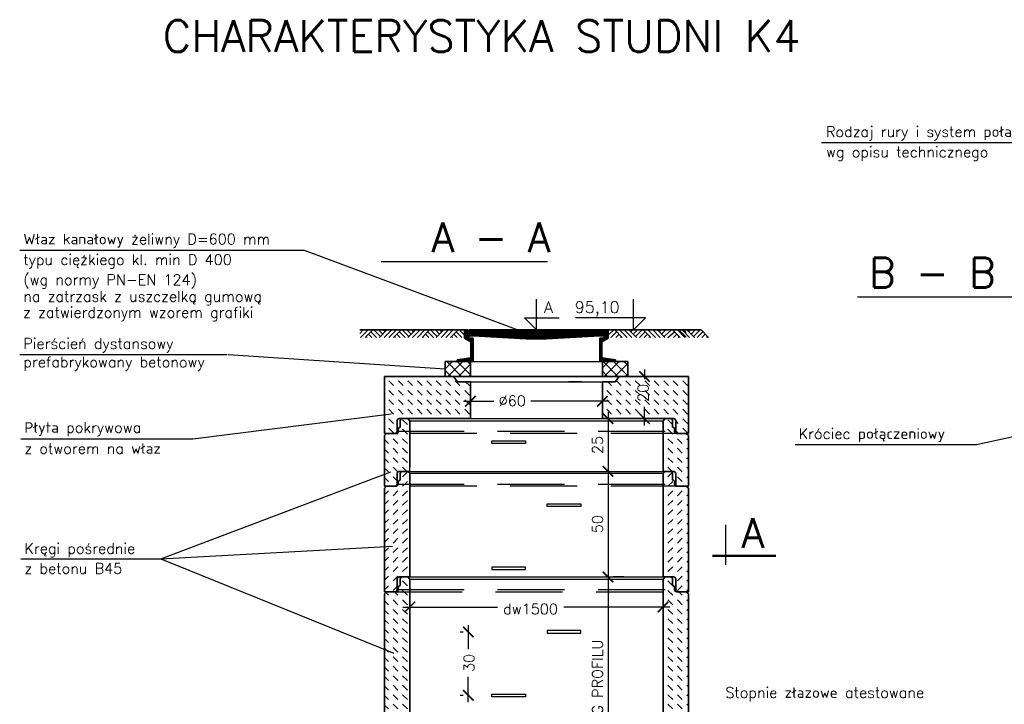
# Model space of a CAD drawing. Header units: millimetres. Extents: x 486 to 2078, y -150 to 500.
# Tile 5 of 6: x 1353 to 1819, y 176 to 500. Entities that reach past the tile are written whole.
import ezdxf

# ---------------------------------------------------------------- set-up
doc = ezdxf.new("R2010")
doc.units = ezdxf.units.MM
doc.header["$LTSCALE"] = 5
doc.linetypes.add('DASHED2', pattern=[9.525, 6.35, -3.175])
for name, color, linetype in [('KRESKOWANIE', 2, 'Continuous'), ('OBRYS_20', 7, 'Continuous'), ('OBRYS_25', 7, 'Continuous'), ('OBRYS_70', 7, 'Continuous'), ('OPIS_20', 7, 'Continuous'), ('OPIS_25', 7, 'Continuous'), ('OPIS_70', 7, 'Continuous'), ('PRZEKRÓJ', 7, 'Continuous'), ('PRZERYWANE2', 7, 'DASHED2')]:
    doc.layers.add(name, color=color, linetype=linetype)
doc.layers.add('OBRYS_35', color=7, linetype='Continuous', lineweight=35)
doc.layers.add('WYMIARY_25', color=250, linetype='Continuous', lineweight=25)
doc.styles.add('25', font='simplex.shx', dxfattribs={"height": 5})
doc.styles.add('70', font='simplex.shx', dxfattribs={"height": 15})
doc.styles.add('OPI2', font='SIMPLEX.SHX')
doc.styles.add('wymiar', font='simplex.shx')
doc.dimstyles.new('WYMIARY1_25', dxfattribs={"dimscale": 2.5, "dimtxt": 2, "dimasz": 2, "dimexe": 1, "dimexo": 3, "dimgap": 1, "dimtad": 1, "dimtxsty": 'wymiar', "dimblk": 'ARCHTICK', "dimcen": 2, "dimdle": 1.3, "dimclrd": 256, "dimclre": 256, "dimaunit": 1, "dimadec": 0, "dimazin": 0, "dimtfac": 1, "dimtix": 1, "dimtmove": 2, "dimatfit": 3, "dimldrblk": 'ARCHTICK', "dimfxl": 0, "dimarcsym": 0})
pattern_1 = [(315, (-11069.7658, 2295.0366), (4.49012806, -1e-15), [3.175, -3.175])]

# ---------------------------------------------------------------- blocks, each defined once
blk = doc.blocks.new('_ArchTick')
at = {"color": 0, "linetype": 'ByBlock', "lineweight": -3, "const_width": 0.15}
blk.add_lwpolyline([(-0.5, -0.5), (0.5, 0.5)], dxfattribs=at)
blk = doc.blocks.new('*D89')
at = {"layer": 'Defpoints', "color": 0}
for p in [(1633.37, 310.97), (1631.35, 285.97), (1633.37, 285.97)]:
    blk.add_point(p, dxfattribs=at)
at = {"layer": 'WYMIARY_25', "lineweight": -2}
for p, q in [((1631.35, 314.22), (1631.35, 282.72)), ((1625.87, 310.97), (1628.85, 310.97)), ((1625.87, 285.97), (1628.85, 285.97))]:
    blk.add_line(p, q, dxfattribs=at)
at = {"layer": 'WYMIARY_25', "lineweight": -2, "xscale": 5, "yscale": 5, "zscale": 5}
for p, rotation in [((1631.35, 310.97), 90), ((1631.35, 285.97), 270)]:
    blk.add_blockref('_ArchTick', p, dxfattribs=dict(at, rotation=rotation))
at = {"layer": 'WYMIARY_25', "color": 0, "insert": (1626.35, 298.47), "char_height": 5, "attachment_point": 5, "rotation": 90, "style": 'wymiar'}
blk.add_mtext('25', dxfattribs=at)
blk = doc.blocks.new('*D90')
at = {"layer": 'Defpoints', "color": 0}
for p in [(1633.37, 285.97), (1631.35, 235.97), (1631.35, 235.97)]:
    blk.add_point(p, dxfattribs=at)
at = {"layer": 'WYMIARY_25', "lineweight": -2}
for p, q in [((1625.87, 285.97), (1628.85, 285.97)), ((1631.35, 289.22), (1631.35, 232.72)), ((1638.85, 235.97), (1633.85, 235.97))]:
    blk.add_line(p, q, dxfattribs=at)
at = {"layer": 'WYMIARY_25', "lineweight": -2, "xscale": 5, "yscale": 5, "zscale": 5}
for p, rotation in [((1631.35, 285.97), 90), ((1631.35, 235.97), 270)]:
    blk.add_blockref('_ArchTick', p, dxfattribs=dict(at, rotation=rotation))
at = {"layer": 'WYMIARY_25', "color": 0, "insert": (1626.35, 260.97), "char_height": 5, "attachment_point": 5, "rotation": 90, "style": 'wymiar'}
blk.add_mtext('50', dxfattribs=at)
blk = doc.blocks.new('*D91')
at = {"layer": 'Defpoints', "color": 0}
for p in [(1631.35, 235.97), (1631.35, 135.97), (1631.35, 135.97)]:
    blk.add_point(p, dxfattribs=at)
at = {"layer": 'WYMIARY_25', "lineweight": -2}
for p, q in [((1631.35, 239.22), (1631.35, 132.72)), ((1638.85, 235.97), (1633.85, 235.97)), ((1638.85, 135.97), (1633.85, 135.97))]:
    blk.add_line(p, q, dxfattribs=at)
at = {"layer": 'WYMIARY_25', "lineweight": -2, "xscale": 5, "yscale": 5, "zscale": 5}
for p, rotation in [((1631.35, 235.97), 90), ((1631.35, 135.97), 270)]:
    blk.add_blockref('_ArchTick', p, dxfattribs=dict(at, rotation=rotation))
at = {"layer": 'WYMIARY_25', "color": 0, "insert": (1626.35, 185.97), "char_height": 5, "attachment_point": 5, "rotation": 90, "style": 'wymiar'}
blk.add_mtext('WG PROFILU', dxfattribs=at)
blk = doc.blocks.new('*D93')
at = {"layer": 'Defpoints', "color": 0}
for p in [(1537.42, 221.75), (1657.42, 222.82), (1657.42, 221.75)]:
    blk.add_point(p, dxfattribs=at)
at = {"layer": 'WYMIARY_25', "lineweight": -2}
for p, q in [((1537.42, 229.25), (1537.42, 224.25)), ((1534.17, 221.75), (1578.93, 221.75)), ((1660.67, 221.75), (1610.35, 221.75)), ((1657.42, 215.32), (1657.42, 219.25))]:
    blk.add_line(p, q, dxfattribs=at)
at = {"layer": 'WYMIARY_25', "lineweight": -2, "xscale": 5, "yscale": 5, "zscale": 5, "rotation": 180}
blk.add_blockref('_ArchTick', (1537.42, 221.75), dxfattribs=at)
at = {"layer": 'WYMIARY_25', "lineweight": -2, "xscale": 5, "yscale": 5, "zscale": 5}
blk.add_blockref('_ArchTick', (1657.42, 221.75), dxfattribs=at)
at = {"layer": 'WYMIARY_25', "color": 0, "insert": (1594.64, 220.79), "char_height": 5, "attachment_point": 5, "style": 'wymiar'}
blk.add_mtext('dw1500', dxfattribs=at)
blk = doc.blocks.new('*D81')
at = {"layer": 'Defpoints', "color": 0}
for p in [(1566.17, 321.24), (1628.67, 321.24), (1628.67, 319.18)]:
    blk.add_point(p, dxfattribs=at)
at = {"layer": 'WYMIARY_25', "lineweight": -2}
for p, q in [((1562.92, 319.18), (1577.17, 319.18)), ((1631.92, 319.18), (1594.79, 319.18)), ((1566.17, 313.74), (1566.17, 316.68)), ((1628.67, 313.74), (1628.67, 316.68))]:
    blk.add_line(p, q, dxfattribs=at)
at = {"layer": 'WYMIARY_25', "lineweight": -2, "xscale": 5, "yscale": 5, "zscale": 5, "rotation": 180}
blk.add_blockref('_ArchTick', (1566.17, 319.18), dxfattribs=at)
at = {"layer": 'WYMIARY_25', "lineweight": -2, "xscale": 5, "yscale": 5, "zscale": 5}
blk.add_blockref('_ArchTick', (1628.67, 319.18), dxfattribs=at)
at = {"layer": 'WYMIARY_25', "color": 0, "insert": (1585.98, 319.41), "char_height": 5, "attachment_point": 5, "style": 'wymiar'}
blk.add_mtext('%%C60', dxfattribs=at)
blk = doc.blocks.new('*D82')
at = {"layer": 'Defpoints', "color": 0}
for p in [(1627.91, 330.97), (1648.63, 330.97), (1650.65, 310.97)]:
    blk.add_point(p, dxfattribs=at)
at = {"layer": 'WYMIARY_25', "lineweight": -2}
for p, q in [((1648.63, 334.22), (1648.63, 329.73)), ((1635.41, 330.97), (1651.13, 330.97)), ((1648.63, 307.72), (1648.63, 316.63)), ((1643.15, 310.97), (1646.13, 310.97))]:
    blk.add_line(p, q, dxfattribs=at)
at = {"layer": 'WYMIARY_25', "lineweight": -2, "xscale": 5, "yscale": 5, "zscale": 5}
for p, rotation in [((1648.63, 330.97), 90), ((1648.63, 310.97), 270)]:
    blk.add_blockref('_ArchTick', p, dxfattribs=dict(at, rotation=rotation))
at = {"layer": 'WYMIARY_25', "color": 0, "insert": (1647.97, 323.18), "char_height": 5, "attachment_point": 5, "rotation": 90, "style": 'wymiar'}
blk.add_mtext('20', dxfattribs=at)
blk = doc.blocks.new('*D84')
at = {"layer": 'Defpoints', "color": 0}
for p in [(1565.15, 209.93), (1568.74, 209.93), (1568.74, 179.93)]:
    blk.add_point(p, dxfattribs=at)
at = {"layer": 'WYMIARY_25', "lineweight": -2}
for p, q in [((1565.15, 213.18), (1565.15, 201.81)), ((1561.24, 209.93), (1562.65, 209.93)), ((1565.15, 176.68), (1565.15, 188.71)), ((1561.24, 179.93), (1562.65, 179.93))]:
    blk.add_line(p, q, dxfattribs=at)
at = {"layer": 'WYMIARY_25', "lineweight": -2, "xscale": 5, "yscale": 5, "zscale": 5}
for p, rotation in [((1565.15, 209.93), 90), ((1565.15, 179.93), 270)]:
    blk.add_blockref('_ArchTick', p, dxfattribs=dict(at, rotation=rotation))
at = {"layer": 'WYMIARY_25', "color": 0, "insert": (1565.49, 195.26), "char_height": 5, "attachment_point": 5, "rotation": 90, "style": 'wymiar'}
blk.add_mtext('30', dxfattribs=at)

msp = doc.modelspace()

# ---------------------------------------------------------------- hatches: boundary and pattern name
at = {"layer": 'KRESKOWANIE'}
h = msp.add_hatch(dxfattribs=at)
h.set_pattern_fill('ANSI31', color=0, scale=0.1, style=0)
h.set_pattern_definition([(45, (-10681.59694, 2276.77255), (-0.224506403, 0.224506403), [])])
h.paths.add_polyline_path([(1629.289, 353.018), (1597.419, 353.018), (1597.419, 348.818), (1602.269, 348.818), (1627.419, 350.218), (1629.044, 350.218)])
h.paths.add_polyline_path([(1597.419, 353.018), (1565.548, 353.018), (1565.793, 350.218), (1567.419, 350.218), (1592.569, 348.818), (1597.419, 348.818)])
h.paths.add_polyline_path([(1565.046, 353.018), (1563.419, 353.018), (1563.419, 349.118), (1566.419, 347.386), (1566.419, 339.718), (1559.919, 338.856), (1559.919, 338.018), (1567.419, 338.018), (1567.419, 349.118), (1565.387, 349.118)])
h.paths.add_polyline_path([(1634.919, 338.856), (1628.419, 339.718), (1628.419, 347.386), (1631.419, 349.118), (1631.419, 353.018), (1629.791, 353.018), (1629.45, 349.118), (1627.419, 349.118), (1627.419, 338.018), (1634.919, 338.018)])
h = msp.add_hatch(dxfattribs=at)
h.set_pattern_fill('ANSI37', color=0, scale=1.1, style=0)
h.set_pattern_definition([(45, (-11041.0158, 2295.0366), (-2.4695704, 2.4695704), []), (135, (-11041.0158, 2295.0366), (-2.4695704, -2.4695704), [])])
h.paths.add_polyline_path([(1640.669, 338.018), (1628.669, 338.018), (1628.669, 330.966), (1636.68, 330.966), (1640.669, 330.966)])
h.paths.add_polyline_path([(1566.169, 338.018), (1554.169, 338.018), (1554.169, 330.966), (1558.157, 330.966), (1566.169, 330.966)])
h = msp.add_hatch(dxfattribs=at)
h.set_pattern_fill('DASH', color=0, angle=315, style=0)
h.set_pattern_definition([(315, (-11228.928, 2295.5317), (4.49012806, -1e-15), [3.175, -3.175])])
h.paths.add_polyline_path([(1566.169, 328.462), (1560.077, 328.462), (1558.157, 330.966), (1554.169, 330.966), (1525.419, 330.966), (1525.419, 303.966), (1530.419, 303.966, 0.4142136), (1531.419, 304.966), (1531.419, 309.966, -0.4142136), (1532.419, 310.966), (1566.169, 310.966)])
h.paths.add_polyline_path([(1669.419, 330.966), (1636.72, 330.966), (1634.76, 328.462), (1628.669, 328.462), (1628.669, 310.966), (1662.419, 310.966, -0.4142136), (1663.419, 309.966), (1663.419, 304.966, 0.4142136), (1664.419, 303.966), (1669.419, 303.966)])
h.paths.add_polyline_path([(1644.223, 317.884), (1644.223, 328.479), (1651.723, 328.479), (1651.723, 317.884)], flags=24)
h = msp.add_hatch(dxfattribs=at)
h.set_pattern_fill('DASH', color=0, angle=315, style=0)
h.set_pattern_definition(pattern_1)
h.paths.add_polyline_path([(1537.419, 309.966), (1536.419, 310.966), (1533.919, 310.966, 0.4142136), (1532.919, 309.966), (1532.919, 306.866, 0.4142136), (1531.919, 305.866), (1531.919, 304.966), (1537.419, 304.966)])
h.paths.add_polyline_path([(1537.419, 304.966), (1531.919, 304.966, -0.4142136), (1530.919, 303.966), (1537.419, 303.966)])
h.paths.add_polyline_path([(1537.419, 303.966), (1530.419, 303.966), (1526.419, 303.966), (1525.419, 302.966), (1525.419, 291.029), (1525.419, 287.988), (1525.419, 278.966), (1530.419, 278.966, 0.4142136), (1531.419, 279.966), (1531.419, 284.966, -0.4142136), (1532.419, 285.966), (1537.419, 285.966), (1537.419, 287.988)])
h.paths.add_polyline_path([(1661.919, 309.966, 0.4142136), (1660.919, 310.966), (1658.419, 310.966), (1657.419, 309.966), (1657.419, 304.966), (1662.919, 304.966), (1662.919, 305.866, 0.4142136), (1661.919, 306.866)])
h.paths.add_polyline_path([(1662.919, 304.966), (1657.419, 304.966), (1657.419, 303.966), (1663.919, 303.966, -0.4142136)])
h.paths.add_polyline_path([(1669.419, 302.966), (1668.419, 303.966), (1663.919, 303.966), (1657.419, 303.966), (1657.419, 287.988), (1657.419, 285.966), (1662.419, 285.966, -0.4142136), (1663.419, 284.966), (1663.419, 279.966, 0.4142136), (1664.419, 278.966), (1668.419, 278.966), (1669.419, 278.966), (1669.419, 287.988)])
h = msp.add_hatch(dxfattribs=at)
h.set_pattern_fill('DASH', color=0, angle=45, style=0)
h.set_pattern_definition([(45, (-11069.7658, 2295.0366), (4e-16, 4.49012806), [3.175, -3.175])])
h.paths.add_polyline_path([(1537.419, 284.966), (1536.419, 285.966), (1533.919, 285.966, 0.4142136), (1532.919, 284.966), (1532.919, 281.866, 0.4142136), (1531.919, 280.866), (1531.919, 279.966), (1537.419, 279.966)])
h.paths.add_polyline_path([(1537.419, 279.966), (1531.919, 279.966, -0.4142136), (1530.919, 278.966), (1537.419, 278.966)])
h.paths.add_polyline_path([(1537.419, 278.966), (1530.419, 278.966), (1526.419, 278.966), (1525.419, 277.966), (1525.419, 266.029), (1525.419, 249.259), (1525.419, 228.966), (1530.419, 228.966, 0.4142136), (1531.419, 229.966), (1531.419, 234.966, -0.4142136), (1532.419, 235.966), (1537.419, 235.966), (1537.419, 249.259)])
h.paths.add_polyline_path([(1661.919, 284.966, 0.4142136), (1660.919, 285.966), (1658.419, 285.966), (1657.419, 284.966), (1657.419, 279.966), (1662.919, 279.966), (1662.919, 280.866, 0.4142136), (1661.919, 281.866)])
h.paths.add_polyline_path([(1662.919, 279.966), (1657.419, 279.966), (1657.419, 278.966), (1663.919, 278.966, -0.4142136)])
h.paths.add_polyline_path([(1669.419, 266.029), (1669.419, 277.966), (1668.419, 278.966), (1663.919, 278.966), (1657.419, 278.966), (1657.419, 249.259), (1657.419, 235.966), (1662.419, 235.966, -0.4142136), (1663.419, 234.966), (1663.419, 229.966, 0.4142136), (1664.419, 228.966), (1668.419, 228.966), (1669.419, 228.966), (1669.419, 249.259)])
h = msp.add_hatch(dxfattribs=at)
h.set_pattern_fill('DASH', color=0, angle=315, style=0)
h.set_pattern_definition(pattern_1)
edge = h.paths.add_edge_path()
edge.add_arc((1660.919, 234.966), 1, 0, 90)
edge.add_line((1660.919, 235.966), (1658.419, 235.966))
edge.add_line((1658.419, 235.966), (1657.419, 234.966))
edge.add_line((1657.419, 234.966), (1657.419, 229.966))
edge.add_line((1657.419, 229.966), (1662.919, 229.966))
edge.add_line((1662.919, 229.966), (1662.919, 230.866))
edge.add_arc((1661.919, 230.866), 1, 0, 90)
edge.add_line((1661.919, 231.866), (1661.919, 234.966))
edge = h.paths.add_edge_path()
edge.add_line((1662.919, 229.966), (1657.419, 229.966))
edge.add_line((1657.419, 229.966), (1657.419, 228.966))
edge.add_line((1657.419, 228.966), (1663.919, 228.966))
edge.add_arc((1663.919, 229.966), 1, 180, 270, ccw=False)
edge = h.paths.add_edge_path()
edge.add_line((1537.419, 234.966), (1536.419, 235.966))
edge.add_line((1536.419, 235.966), (1533.919, 235.966))
edge.add_arc((1533.919, 234.966), 1, 90, 180)
edge.add_line((1532.919, 234.966), (1532.919, 231.866))
edge.add_arc((1532.919, 230.866), 1, 90, 180)
edge.add_line((1531.919, 230.866), (1531.919, 229.966))
edge.add_line((1531.919, 229.966), (1537.419, 229.966))
edge.add_line((1537.419, 229.966), (1537.419, 234.966))
edge = h.paths.add_edge_path()
edge.add_line((1537.419, 229.966), (1531.919, 229.966))
edge.add_arc((1530.919, 229.966), 1, 270, 360, ccw=False)
edge.add_line((1530.919, 228.966), (1537.419, 228.966))
edge.add_line((1537.419, 228.966), (1537.419, 229.966))
edge = h.paths.add_edge_path()
edge.add_line((1537.419, 228.966), (1530.419, 228.966))
edge.add_line((1530.419, 228.966), (1526.419, 228.966))
edge.add_line((1526.419, 228.966), (1525.419, 227.966))
edge.add_line((1525.419, 227.966), (1525.419, 216.909))
edge.add_line((1525.419, 216.909), (1525.419, 128.966))
edge.add_line((1525.419, 128.966), (1530.419, 128.966))
edge.add_arc((1530.419, 129.966), 1, 270, 360)
edge.add_line((1531.419, 129.966), (1531.419, 134.966))
edge.add_arc((1532.419, 134.966), 1, 90, 180, ccw=False)
edge.add_line((1532.419, 135.966), (1537.419, 135.966))
edge.add_line((1537.419, 135.966), (1537.419, 228.966))
edge = h.paths.add_edge_path()
edge.add_line((1669.419, 140.966), (1657.419, 140.966))
edge.add_line((1657.419, 140.966), (1657.419, 135.966))
edge.add_line((1657.419, 135.966), (1662.419, 135.966))
edge.add_arc((1662.419, 134.966), 1, 0, 90, ccw=False)
edge.add_line((1663.419, 134.966), (1663.419, 129.966))
edge.add_arc((1664.419, 129.966), 1, 180, 270)
edge.add_line((1664.419, 128.966), (1669.419, 128.966))
edge.add_line((1669.419, 128.966), (1669.419, 140.966))
h.paths.add_polyline_path([(1657.419, 140.966), (1669.419, 140.966), (1669.419, 227.966), (1668.419, 228.966), (1663.919, 228.966), (1657.419, 228.966)])

# ---------------------------------------------------------------- linework, layer by layer
at = {"layer": 'OBRYS_20', "color": 0}
for p, q in [((1732.467, 441.707), (1855.561, 441.707)), ((1352.587, 390.696), (1487.4, 390.696)), ((1487.4, 390.696), (1594.105, 350.968)), ((1513.72, 351.343), (1515.395, 353.018)), ((1514.064, 349.442), (1517.64, 353.018)), ((1516.309, 349.442), (1519.885, 353.018)), ((1519.445, 349.442), (1517.877, 351.01)), ((1521.69, 349.442), (1518.999, 352.132)), ((1523.49, 349.887), (1520.359, 353.018)), ((1524.612, 351.01), (1522.604, 353.018)), ((1523.044, 349.442), (1526.62, 353.018)), ((1525.735, 352.132), (1524.849, 353.018)), ((1525.289, 349.442), (1528.865, 353.018)), ((1527.534, 349.442), (1531.11, 353.018)), ((1529.779, 349.442), (1533.355, 353.018)), ((1532.916, 349.442), (1531.347, 351.01)), ((1535.161, 349.442), (1532.47, 352.132)), ((1536.96, 349.887), (1533.83, 353.018)), ((1538.083, 351.01), (1536.075, 353.018)), ((1536.514, 349.442), (1540.09, 353.018)), ((1539.205, 352.132), (1538.32, 353.018)), ((1538.759, 349.442), (1542.336, 353.018)), ((1541.004, 349.442), (1544.581, 353.018)), ((1543.25, 349.442), (1546.826, 353.018)), ((1546.386, 349.442), (1544.818, 351.01)), ((1548.631, 349.442), (1545.94, 352.132)), ((1550.43, 349.887), (1547.3, 353.018)), ((1551.553, 351.01), (1549.545, 353.018)), ((1549.985, 349.442), (1553.561, 353.018)), ((1552.675, 352.132), (1551.79, 353.018)), ((1552.23, 349.442), (1555.806, 353.018)), ((1554.475, 349.442), (1558.051, 353.018)), ((1556.72, 349.442), (1560.296, 353.018)), ((1559.856, 349.442), (1558.288, 351.01)), ((1562.101, 349.442), (1559.411, 352.132)), ((1563.35, 350.438), (1560.77, 353.018)), ((1631.471, 350.422), (1634.067, 353.018)), ((1632.736, 349.442), (1635.427, 352.132)), ((1638.117, 349.442), (1634.541, 353.018)), ((1634.981, 349.442), (1636.549, 351.01)), ((1640.362, 349.442), (1636.786, 353.018)), ((1642.607, 349.442), (1639.031, 353.018)), ((1644.852, 349.442), (1641.276, 353.018)), ((1642.162, 352.132), (1643.047, 353.018)), ((1643.284, 351.01), (1645.292, 353.018)), ((1644.407, 349.887), (1647.537, 353.018)), ((1646.206, 349.442), (1648.897, 352.132)), ((1651.588, 349.442), (1648.012, 353.018)), ((1648.451, 349.442), (1650.019, 351.01)), ((1653.833, 349.442), (1650.257, 353.018)), ((1656.078, 349.442), (1652.502, 353.018)), ((1658.323, 349.442), (1654.747, 353.018)), ((1655.632, 352.132), (1656.517, 353.018)), ((1656.755, 351.01), (1658.763, 353.018)), ((1657.877, 349.887), (1661.47, 353.018)), ((1659.677, 349.442), (1662.83, 352.132)), ((1665.521, 349.442), (1661.944, 353.018)), ((1662.384, 349.442), (1663.952, 351.01)), ((1667.766, 349.442), (1664.19, 353.018)), ((1668.336, 349.561), (1664.879, 353.018)), ((1670.011, 349.442), (1666.435, 353.018)), ((1668.336, 351.806), (1667.124, 353.018)), ((1672.256, 349.442), (1668.68, 353.018)), ((1669.565, 352.132), (1670.45, 353.018)), ((1670.688, 351.01), (1672.695, 353.018)), ((1671.81, 349.887), (1674.941, 353.018)), ((1673.61, 349.442), (1676.3, 352.132)), ((1678.991, 349.442), (1675.415, 353.018)), ((1675.855, 349.442), (1677.423, 351.01)), ((1517.2, 349.442), (1516.754, 349.887)), ((1530.67, 349.442), (1530.225, 349.887)), ((1544.141, 349.442), (1543.695, 349.887)), ((1557.611, 349.442), (1557.166, 349.887)), ((1637.226, 349.442), (1637.672, 349.887)), ((1650.696, 349.442), (1651.142, 349.887)), ((1664.629, 349.442), (1665.075, 349.887)), ((1678.1, 349.442), (1678.545, 349.887)), ((1352.627, 341.316), (1450.904, 341.316)), ((1451.393, 341.316), (1554.169, 334.492)), ((1566.169, 338.018), (1628.669, 338.018)), ((1566.169, 338.018), (1628.669, 338.018)), ((1558.157, 330.966), (1636.68, 330.966)), ((1558.157, 330.966), (1636.68, 330.966)), ((1566.169, 328.462), (1628.669, 328.462)), ((1805.983, 298.671), (1908.037, 321.471)), ((1434.657, 301.325), (1528.536, 313.286)), ((1536.419, 310.966), (1658.419, 310.966)), ((1537.419, 310.966), (1599.919, 310.966)), ((1537.419, 309.966), (1657.419, 309.966)), ((1353.117, 301.325), (1434.657, 301.325)), ((1719.95, 298.671), (1805.983, 298.671)), ((1419.443, 244.629), (1528.495, 285.768)), ((1536.419, 285.966), (1658.419, 285.966)), ((1537.419, 285.966), (1657.419, 285.966)), ((1657.419, 284.966), (1537.419, 284.966)), ((1419.443, 244.629), (1529.166, 250.572)), ((1353.117, 244.629), (1419.443, 244.629)), ((1419.443, 244.629), (1529.837, 199.956))]:
    msp.add_line(p, q, dxfattribs=at)
at = {"layer": 'OBRYS_25', "color": 0}
for p, q in [((1597.419, 353.018), (1597.419, 367.574)), ((1643.487, 353.018), (1643.487, 367.574)), ((1591.762, 358.675), (1608.132, 358.675)), ((1597.419, 353.018), (1591.762, 358.675)), ((1649.144, 358.675), (1615.909, 358.675)), ((1643.487, 353.018), (1649.144, 358.675)), ((1687.118, 241.652), (1687.118, 260.655))]:
    msp.add_line(p, q, dxfattribs=at)
for points in [[(1576.322, 300.415), (1592.305, 300.415), (1592.305, 299.183), (1576.322, 299.183)], [(1602.532, 270.549), (1618.515, 270.549), (1618.515, 269.317), (1602.532, 269.317)], [(1576.322, 239.452), (1592.305, 239.452), (1592.305, 240.683), (1576.322, 240.683)], [(1602.532, 209.317), (1618.515, 209.317), (1618.515, 210.549), (1602.532, 210.549)], [(1576.322, 180.415), (1592.305, 180.415), (1592.305, 179.183), (1576.322, 179.183)]]:
    msp.add_lwpolyline(points, close=True, dxfattribs=at)
at = {"layer": 'OBRYS_35', "color": 0}
for p, q in [((1513.72, 353.018), (1563.419, 353.018)), ((1565.046, 353.018), (1563.419, 353.018)), ((1563.419, 353.018), (1563.419, 349.118)), ((1565.387, 349.118), (1565.046, 353.018)), ((1565.548, 353.018), (1597.419, 353.018)), ((1565.793, 350.218), (1565.548, 353.018)), ((1565.793, 350.218), (1567.419, 350.218)), ((1592.569, 348.818), (1567.419, 350.218)), ((1629.289, 353.018), (1597.419, 353.018)), ((1602.269, 348.818), (1627.419, 350.218)), ((1675.415, 353.018), (1618.638, 353.018)), ((1629.044, 350.218), (1627.419, 350.218)), ((1629.044, 350.218), (1629.289, 353.018)), ((1629.45, 349.118), (1629.791, 353.018)), ((1629.791, 353.018), (1631.419, 353.018)), ((1631.419, 353.018), (1631.419, 349.118)), ((1563.419, 349.118), (1566.419, 347.386)), ((1565.387, 349.118), (1567.419, 349.118)), ((1566.419, 347.386), (1566.419, 339.718)), ((1567.419, 338.018), (1567.419, 349.118)), ((1592.569, 348.818), (1602.269, 348.818)), ((1627.419, 338.018), (1627.419, 349.118)), ((1629.45, 349.118), (1627.419, 349.118)), ((1631.419, 349.118), (1628.419, 347.386)), ((1628.419, 347.386), (1628.419, 339.718)), ((1554.169, 330.966), (1554.169, 338.018)), ((1554.169, 338.018), (1566.169, 338.018)), ((1566.419, 339.718), (1559.919, 338.856)), ((1559.919, 338.856), (1559.919, 338.018)), ((1559.919, 338.018), (1567.419, 338.018)), ((1566.169, 330.966), (1566.169, 338.018)), ((1634.919, 338.018), (1627.419, 338.018)), ((1628.419, 339.718), (1634.919, 338.856)), ((1628.669, 330.966), (1628.669, 338.018)), ((1640.669, 338.018), (1628.669, 338.018)), ((1634.919, 338.856), (1634.919, 338.018)), ((1640.669, 330.966), (1640.669, 338.018)), ((1525.419, 303.966), (1525.419, 330.966)), ((1525.419, 330.966), (1669.419, 330.966)), ((1554.169, 330.966), (1558.157, 330.966)), ((1566.169, 330.966), (1554.169, 330.966)), ((1558.157, 330.966), (1560.077, 328.462)), ((1560.077, 328.462), (1566.169, 328.462)), ((1566.169, 328.462), (1566.169, 310.966)), ((1612.699, 328.462), (1618.791, 328.462)), ((1640.669, 330.966), (1628.669, 330.966)), ((1628.669, 328.462), (1634.76, 328.462)), ((1628.669, 328.462), (1628.669, 310.966)), ((1634.76, 328.462), (1636.68, 330.915)), ((1669.419, 330.966), (1669.419, 303.966)), ((1531.419, 309.966), (1531.419, 304.966)), ((1566.169, 310.966), (1532.419, 310.966)), ((1532.919, 306.866), (1532.919, 309.966)), ((1533.919, 310.966), (1536.419, 310.966)), ((1536.419, 310.966), (1537.419, 309.966)), ((1537.419, 287.988), (1537.419, 309.966)), ((1662.419, 310.966), (1628.669, 310.966)), ((1658.419, 310.966), (1657.419, 309.966)), ((1657.419, 287.988), (1657.419, 309.966)), ((1660.919, 310.966), (1658.419, 310.966)), ((1661.919, 306.866), (1661.919, 309.966)), ((1663.419, 304.966), (1663.419, 309.966)), ((1526.419, 303.966), (1525.419, 302.966)), ((1530.419, 303.966), (1525.419, 303.966)), ((1526.419, 303.966), (1530.919, 303.966)), ((1531.919, 304.966), (1531.919, 305.866)), ((1662.919, 304.966), (1662.919, 305.866)), ((1668.419, 303.966), (1663.919, 303.966)), ((1669.419, 303.966), (1664.419, 303.966)), ((1668.419, 303.966), (1669.419, 302.966)), ((1525.419, 291.029), (1525.419, 302.966)), ((1669.419, 287.988), (1669.419, 302.966)), ((1525.419, 287.988), (1525.419, 291.029)), ((1525.419, 278.966), (1525.419, 287.988)), ((1531.419, 284.966), (1531.419, 279.966)), ((1532.419, 285.966), (1537.419, 285.966)), ((1532.919, 281.866), (1532.919, 284.966)), ((1536.419, 285.966), (1537.419, 284.966)), ((1537.419, 249.259), (1537.419, 284.966)), ((1657.419, 285.966), (1657.419, 287.988)), ((1660.919, 285.966), (1657.419, 285.966)), ((1658.419, 285.966), (1657.419, 284.966)), ((1657.419, 285.966), (1662.419, 285.966)), ((1657.419, 249.259), (1657.419, 284.966)), ((1661.919, 281.866), (1661.919, 284.966)), ((1663.419, 284.966), (1663.419, 279.966)), ((1669.419, 278.966), (1669.419, 287.988)), ((1531.919, 279.966), (1531.919, 280.866)), ((1662.919, 279.966), (1662.919, 280.866)), ((1526.419, 278.966), (1525.419, 277.966)), ((1530.419, 278.966), (1525.419, 278.966)), ((1525.419, 266.029), (1525.419, 277.966)), ((1526.419, 278.966), (1530.919, 278.966)), ((1668.419, 278.966), (1663.919, 278.966)), ((1664.419, 278.966), (1669.419, 278.966)), ((1668.419, 278.966), (1669.419, 277.966)), ((1669.419, 266.029), (1669.419, 277.966)), ((1525.419, 249.259), (1525.419, 266.029)), ((1669.419, 249.259), (1669.419, 266.029)), ((1525.419, 228.966), (1525.419, 249.259)), ((1537.419, 235.966), (1537.419, 249.259)), ((1657.419, 235.966), (1657.419, 249.259)), ((1669.419, 228.966), (1669.419, 249.259)), ((1531.419, 234.966), (1531.419, 229.966)), ((1537.419, 235.966), (1532.419, 235.966)), ((1532.919, 231.866), (1532.919, 234.966)), ((1533.919, 235.966), (1536.419, 235.966)), ((1536.419, 235.966), (1537.419, 234.966)), ((1537.419, 135.966), (1537.419, 234.966)), ((1658.419, 235.966), (1657.419, 234.966)), ((1657.419, 235.966), (1662.419, 235.966)), ((1657.419, 135.966), (1657.419, 234.966)), ((1660.919, 235.966), (1658.419, 235.966)), ((1661.919, 231.866), (1661.919, 234.966)), ((1663.419, 234.966), (1663.419, 229.966)), ((1526.419, 228.966), (1525.419, 227.966)), ((1530.419, 228.966), (1525.419, 228.966)), ((1526.419, 228.966), (1530.919, 228.966)), ((1531.919, 229.966), (1531.919, 230.866)), ((1662.919, 229.966), (1662.919, 230.866)), ((1668.419, 228.966), (1663.919, 228.966)), ((1664.419, 228.966), (1669.419, 228.966)), ((1668.419, 228.966), (1669.419, 227.966)), ((1525.419, 216.909), (1525.419, 227.966)), ((1669.419, 216.909), (1669.419, 227.966)), ((1525.419, 128.966), (1525.419, 216.909)), ((1669.419, 161.976), (1669.419, 216.909))]:
    msp.add_line(p, q, dxfattribs=at)
for centre, start, end in [((1532.419, 309.966), 90, 180), ((1533.919, 309.966), 90, 180), ((1660.919, 309.966), 0, 90), ((1662.419, 309.966), 0, 90), ((1530.419, 304.966), 270, 0), ((1530.919, 304.966), 270, 0), ((1532.919, 305.866), 90, 180), ((1661.919, 305.866), 0, 90), ((1663.919, 304.966), 180, 270), ((1664.419, 304.966), 180, 270), ((1532.419, 284.966), 90, 180), ((1533.919, 284.966), 90, 180), ((1660.919, 284.966), 0, 90), ((1662.419, 284.966), 0, 90), ((1530.419, 279.966), 270, 0), ((1530.919, 279.966), 270, 0), ((1532.919, 280.866), 90, 180), ((1661.919, 280.866), 0, 90), ((1663.919, 279.966), 180, 270), ((1664.419, 279.966), 180, 270), ((1532.419, 234.966), 90, 180), ((1533.919, 234.966), 90, 180), ((1660.919, 234.966), 0, 90), ((1662.419, 234.966), 0, 90), ((1530.419, 229.966), 270, 0), ((1530.919, 229.966), 270, 0), ((1532.919, 230.866), 90, 180), ((1661.919, 230.866), 0, 90), ((1663.919, 229.966), 180, 270), ((1664.419, 229.966), 180, 270)]:
    msp.add_arc(centre, 1, start, end, dxfattribs=at)
at = {"layer": 'OBRYS_70', "color": 0}
for p, q in [((1523.931, 385.376), (1602.608, 385.376)), ((1749.544, 368.691), (1828.222, 368.691)), ((1680.815, 246.261), (1710.815, 246.261)), ((1680.815, 245.761), (1710.815, 245.761))]:
    msp.add_line(p, q, dxfattribs=at)
at = {"layer": 'OPIS_20', "color": 0}
for p, q in [((1536.419, 235.966), (1658.419, 235.966)), ((1537.419, 235.966), (1657.419, 235.966)), ((1537.419, 234.966), (1657.419, 234.966))]:
    msp.add_line(p, q, dxfattribs=at)
at = {"layer": 'PRZEKRÓJ', "color": 0}
for q in [(1532.419, 285.966), (1537.419, 287.988)]:
    msp.add_line((1537.419, 285.966), q, dxfattribs=at)
at = {"layer": 'PRZERYWANE2', "color": 0}
for p, q in [((1664.419, 303.966), (1530.419, 303.966)), ((1531.419, 304.966), (1663.419, 304.966)), ((1531.419, 279.966), (1663.419, 279.966)), ((1664.419, 278.966), (1530.419, 278.966)), ((1530.419, 228.966), (1664.419, 228.966)), ((1531.419, 229.966), (1663.419, 229.966))]:
    msp.add_line(p, q, dxfattribs=at)

# ---------------------------------------------------------------- texts
at = {"layer": 'OBRYS_35', "color": 0, "style": 'OPI2'}
for s, p in [('A', (1600.973, 361.007)), ('95,10', (1615.619, 361.007))]:
    msp.add_text(s, height=5.5, dxfattribs=at).set_placement(p)
at = {"layer": 'OPIS_25', "color": 0, "linetype": 'Continuous', "style": '25'}
for s, p in [('Rodzaj rury i system połaczeń', (1734.626, 444.405)), ('wg opisu technicznego', (1734.626, 434.778)), ('Właz kanałowy żeliwny D=600 mm', (1354.281, 393.503)), ('typu ciężkiego kl. min D 400', (1354.281, 383.732)), ('(wg normy PN-EN 124)', (1354.281, 374.258)), ('na zatrzask z uszczelką gumową', (1354.281, 366.355)), ('z zatwierdzonym wzorem grafiki', (1354.281, 358.78)), ('Pierścień dystansowy', (1354.321, 344.014)), ('prefabrykowany betonowy', (1354.321, 335.272)), ('Płyta pokrywowa', (1354.811, 304.256)), ('Króciec połączeniowy', (1721.644, 301.368)), ('z otworem na właz', (1354.811, 294.348)), ('Kręgi pośrednie', (1354.811, 246.983)), ('z betonu B45', (1354.892, 237.515)), ('Stopnie złazowe atestowane', (1686.928, 178.72))]:
    msp.add_text(s, height=5, dxfattribs=at).set_placement(p)
at = {"layer": 'OPIS_70', "color": 0, "style": '70'}
for s, height, p in [('CHARAKTERYSTYKA STUDNI K4', 15, (1420.396, 484.645)), ('A - A', 14, (1547.727, 389.801)), ('B - B', 14, (1755.025, 373.116)), ('A', 14, (1694.617, 249.798))]:
    msp.add_text(s, height=height, dxfattribs=at).set_placement(p)

# ---------------------------------------------------------------- dimensions: what is measured, and where the dimension line sits
at = {"layer": 'WYMIARY_25', "color": 0}
for base, p1, p2, picture, middle, dimtype in [((1648.626, 330.966), (1650.65, 310.966), (1627.909, 330.966), '*D82', (1647.973, 323.181), 160), ((1565.146, 209.933), (1568.742, 179.933), (1568.742, 209.933), '*D84', (1565.488, 195.261), 161)]:
    dim = msp.add_linear_dim(base=base, p1=p1, p2=p2, angle=90, dimstyle='WYMIARY1_25', dxfattribs=at)
    dim.commit()
    dim.dimension.update_dxf_attribs({"geometry": picture, "text_midpoint": middle, "dimtype": dimtype})
dim = msp.add_linear_dim(base=(1628.669, 319.178), p1=(1566.169, 321.241), p2=(1628.669, 321.241), text='%%C60', dimstyle='WYMIARY1_25', override={"dimtxsty": 'wymiar'}, dxfattribs=at)
dim.commit()
dim.dimension.update_dxf_attribs({"geometry": '*D81', "text_midpoint": (1585.981, 319.408), "dimtype": 160})
for base, p1, p2, picture, middle in [((1631.345, 285.966), (1633.37, 310.966), (1633.37, 285.966), '*D89', (1626.345, 298.466)), ((1631.345, 235.966), (1633.37, 285.966), (1631.345, 235.966), '*D90', (1626.345, 260.966))]:
    dim = msp.add_linear_dim(base=base, p1=p1, p2=p2, angle=90, dimstyle='WYMIARY1_25', dxfattribs=at)
    dim.commit()
    dim.dimension.update_dxf_attribs({"geometry": picture, "text_midpoint": middle})
dim = msp.add_linear_dim(base=(1631.345, 135.966), p1=(1631.345, 235.966), p2=(1631.345, 135.966), angle=90, text='WG PROFILU', dimstyle='WYMIARY1_25', override={"dimtxsty": 'wymiar'}, dxfattribs=at)
dim.commit()
dim.dimension.update_dxf_attribs({"geometry": '*D91', "text_midpoint": (1626.345, 185.966)})
dim = msp.add_linear_dim(base=(1657.419, 221.755), p1=(1537.419, 221.755), p2=(1657.419, 222.821), text='dw1500', dimstyle='WYMIARY1_25', dxfattribs=at)
dim.commit()
dim.dimension.update_dxf_attribs({"geometry": '*D93', "text_midpoint": (1594.64, 220.792), "dimtype": 160})

doc.saveas('drawing.dxf')
